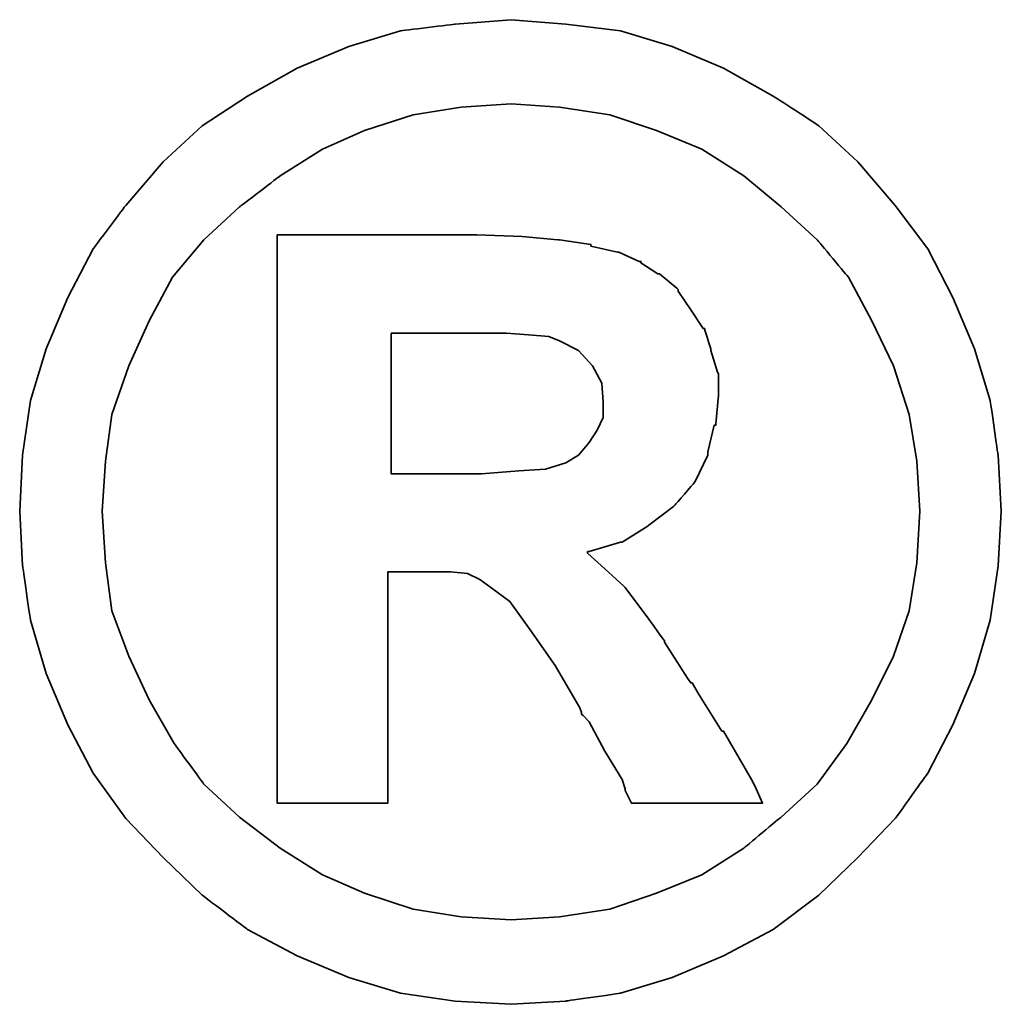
# Model space of a CAD drawing. Header units: millimetres. Extents: x 2 to 143, y 1 to 79.
# Tile 59 of 61: x 124.546 to 125.016, y 41.607 to 42.079. Entities that reach past the tile are written whole.
import ezdxf

# ---------------------------------------------------------------- set-up
doc = ezdxf.new("R2010")
doc.units = ezdxf.units.MM
doc.header["$LTSCALE"] = 0.06
doc.layers.add('DIM', color=4, linetype='CONTINUOUS')
doc.layers.add('layer 1', color=7, linetype='CONTINUOUS')

# ---------------------------------------------------------------- blocks, each defined once
blk = doc.blocks.new('TBI MOTION logo(完整正式版)')
at = {"layer": 'layer 1', "color": 22, "lineweight": 35}
for points, knots in [([(81.20634, 4.98624), (81.20634, 4.98624), (81.18649, 5.32862), (81.18649, 5.32862), (81.18649, 5.32862), (81.18649, 5.32862), (81.13886, 5.66206), (81.13886, 5.66206), (81.13886, 5.66206), (81.13886, 5.66206), (81.04359, 5.97764), (81.04359, 5.97764), (81.04359, 5.97764), (81.04359, 5.97764), (80.91061, 6.29124), (80.91061, 6.29124), (80.91061, 6.29124), (80.91061, 6.29124), (80.75778, 6.58697), (80.75778, 6.58697), (80.75778, 6.58697), (80.75778, 6.58697), (80.5593, 6.85294), (80.5593, 6.85294), (80.5593, 6.85294), (80.5593, 6.85294), (80.33105, 7.1189), (80.33105, 7.1189), (80.33105, 7.1189), (80.33105, 7.1189), (80.09287, 7.33921), (80.09287, 7.33921), (80.09287, 7.33921), (80.09287, 7.33921), (79.815, 7.51982), (79.815, 7.51982), (79.815, 7.51982), (79.815, 7.51982), (79.51133, 7.69051), (79.51133, 7.69051), (79.51133, 7.69051), (79.51133, 7.69051), (79.19773, 7.8235), (79.19773, 7.8235), (79.19773, 7.8235), (79.19773, 7.8235), (78.88215, 7.91877), (78.88215, 7.91877), (78.88215, 7.91877), (78.88215, 7.91877), (78.54871, 7.95846), (78.54871, 7.95846), (78.54871, 7.95846), (78.54871, 7.95846), (78.21526, 7.98625), (78.21526, 7.98625), (78.21526, 7.98625), (78.21526, 7.98625), (77.87388, 7.95846), (77.87388, 7.95846), (77.87388, 7.95846), (77.87388, 7.95846), (77.54044, 7.91877), (77.54044, 7.91877), (77.54044, 7.91877), (77.54044, 7.91877), (77.22485, 7.8235), (77.22485, 7.8235), (77.22485, 7.8235), (77.22485, 7.8235), (76.91027, 7.69051), (76.91027, 7.69051), (76.91027, 7.69051), (76.91027, 7.69051), (76.6056, 7.51982), (76.6056, 7.51982), (76.6056, 7.51982), (76.6056, 7.51982), (76.32972, 7.33921), (76.32972, 7.33921), (76.32972, 7.33921), (76.32972, 7.33921), (76.09154, 7.1189), (76.09154, 7.1189), (76.09154, 7.1189), (76.09154, 7.1189), (75.86329, 6.85294), (75.86329, 6.85294), (75.86329, 6.85294), (75.86329, 6.85294), (75.66382, 6.58697), (75.66382, 6.58697), (75.66382, 6.58697), (75.66382, 6.58697), (75.51099, 6.29124), (75.51099, 6.29124), (75.51099, 6.29124), (75.51099, 6.29124), (75.37702, 5.97764), (75.37702, 5.97764), (75.37702, 5.97764), (75.37702, 5.97764), (75.28175, 5.66206), (75.28175, 5.66206), (75.28175, 5.66206), (75.28175, 5.66206), (75.23411, 5.32862), (75.23411, 5.32862), (75.23411, 5.32862), (75.23411, 5.32862), (75.21625, 4.98624), (75.21625, 4.98624), (75.21625, 4.98624), (75.21625, 4.98624), (75.23411, 4.6528), (75.23411, 4.6528), (75.23411, 4.6528), (75.23411, 4.6528), (75.28175, 4.32035), (75.28175, 4.32035), (75.28175, 4.32035), (75.28175, 4.32035), (75.37702, 3.99583), (75.37702, 3.99583), (75.37702, 3.99583), (75.37702, 3.99583), (75.51099, 3.68224), (75.51099, 3.68224), (75.51099, 3.68224), (75.51099, 3.68224), (75.66382, 3.38749), (75.66382, 3.38749), (75.66382, 3.38749), (75.66382, 3.38749), (75.86329, 3.10963), (75.86329, 3.10963), (75.86329, 3.10963), (75.86329, 3.10963), (76.09154, 2.87145), (76.09154, 2.87145), (76.09154, 2.87145), (76.09154, 2.87145), (76.32972, 2.6432), (76.32972, 2.6432), (76.32972, 2.6432), (76.32972, 2.6432), (76.6056, 2.43381), (76.6056, 2.43381), (76.6056, 2.43381), (76.6056, 2.43381), (76.91027, 2.27205), (76.91027, 2.27205), (76.91027, 2.27205), (76.91027, 2.27205), (77.22485, 2.13906), (77.22485, 2.13906), (77.22485, 2.13906), (77.22485, 2.13906), (77.54044, 2.0438), (77.54044, 2.0438), (77.54044, 2.0438), (77.54044, 2.0438), (77.87388, 1.99616), (77.87388, 1.99616), (77.87388, 1.99616), (77.87388, 1.99616), (78.21526, 1.97631), (78.21526, 1.97631), (78.21526, 1.97631), (78.21526, 1.97631), (78.54871, 1.99616), (78.54871, 1.99616), (78.54871, 1.99616), (78.54871, 1.99616), (78.88215, 2.0438), (78.88215, 2.0438), (78.88215, 2.0438), (78.88215, 2.0438), (79.19773, 2.13906), (79.19773, 2.13906), (79.19773, 2.13906), (79.19773, 2.13906), (79.51133, 2.27205), (79.51133, 2.27205), (79.51133, 2.27205), (79.51133, 2.27205), (79.815, 2.43381), (79.815, 2.43381), (79.815, 2.43381), (79.815, 2.43381), (80.09287, 2.6432), (80.09287, 2.6432), (80.09287, 2.6432), (80.09287, 2.6432), (80.33105, 2.87145), (80.33105, 2.87145), (80.33105, 2.87145), (80.33105, 2.87145), (80.5593, 3.10963), (80.5593, 3.10963), (80.5593, 3.10963), (80.5593, 3.10963), (80.75778, 3.38749), (80.75778, 3.38749), (80.75778, 3.38749), (80.75778, 3.38749), (80.91061, 3.68224), (80.91061, 3.68224), (80.91061, 3.68224), (80.91061, 3.68224), (81.04359, 3.99583), (81.04359, 3.99583), (81.04359, 3.99583), (81.04359, 3.99583), (81.13886, 4.32035), (81.13886, 4.32035), (81.13886, 4.32035), (81.13886, 4.32035), (81.18649, 4.6528), (81.18649, 4.6528), (81.18649, 4.6528), (81.18649, 4.6528), (81.20634, 4.98624), (81.20634, 4.98624)], [0, 0, 0, 0, 0.0178571, 0.0178571, 0.0178571, 0.0178572, 0.0357143, 0.0357143, 0.0357143, 0.0357143, 0.0535714, 0.0535714, 0.0535714, 0.0535714, 0.0714286, 0.0714286, 0.0714286, 0.0714286, 0.0892857, 0.0892857, 0.0892857, 0.0892857, 0.1071429, 0.1071429, 0.1071429, 0.1071429, 0.125, 0.125, 0.125, 0.125, 0.1428571, 0.1428571, 0.1428571, 0.1428572, 0.1607143, 0.1607143, 0.1607143, 0.1607143, 0.1785714, 0.1785714, 0.1785714, 0.1785714, 0.1964286, 0.1964286, 0.1964286, 0.1964286, 0.2142857, 0.2142857, 0.2142857, 0.2142857, 0.2321429, 0.2321429, 0.2321429, 0.2321429, 0.25, 0.25, 0.25, 0.25, 0.2678571, 0.2678571, 0.2678571, 0.2678572, 0.2857143, 0.2857143, 0.2857143, 0.2857143, 0.3035714, 0.3035714, 0.3035714, 0.3035714, 0.3214286, 0.3214286, 0.3214286, 0.3214286, 0.3392857, 0.3392857, 0.3392857, 0.3392857, 0.3571429, 0.3571429, 0.3571429, 0.3571429, 0.375, 0.375, 0.375, 0.375, 0.3928571, 0.3928571, 0.3928571, 0.3928572, 0.4107143, 0.4107143, 0.4107143, 0.4107143, 0.4285714, 0.4285714, 0.4285714, 0.4285714, 0.4464286, 0.4464286, 0.4464286, 0.4464286, 0.4642857, 0.4642857, 0.4642857, 0.4642857, 0.4821429, 0.4821429, 0.4821429, 0.4821429, 0.5, 0.5, 0.5, 0.5, 0.5178571, 0.5178571, 0.5178571, 0.5178572, 0.5357143, 0.5357143, 0.5357143, 0.5357143, 0.5535714, 0.5535714, 0.5535714, 0.5535714, 0.5714286, 0.5714286, 0.5714286, 0.5714286, 0.5892857, 0.5892857, 0.5892857, 0.5892857, 0.6071429, 0.6071429, 0.6071429, 0.6071429, 0.625, 0.625, 0.625, 0.625, 0.6428571, 0.6428571, 0.6428571, 0.6428572, 0.6607143, 0.6607143, 0.6607143, 0.6607143, 0.6785714, 0.6785714, 0.6785714, 0.6785714, 0.6964286, 0.6964286, 0.6964286, 0.6964286, 0.7142857, 0.7142857, 0.7142857, 0.7142857, 0.7321429, 0.7321429, 0.7321429, 0.7321429, 0.75, 0.75, 0.75, 0.75, 0.7678571, 0.7678571, 0.7678571, 0.7678572, 0.7857143, 0.7857143, 0.7857143, 0.7857143, 0.8035714, 0.8035714, 0.8035714, 0.8035714, 0.8214286, 0.8214286, 0.8214286, 0.8214286, 0.8392857, 0.8392857, 0.8392857, 0.8392857, 0.8571429, 0.8571429, 0.8571429, 0.8571429, 0.875, 0.875, 0.875, 0.875, 0.8928571, 0.8928571, 0.8928571, 0.8928572, 0.9107143, 0.9107143, 0.9107143, 0.9107143, 0.9285714, 0.9285714, 0.9285714, 0.9285714, 0.9464286, 0.9464286, 0.9464286, 0.9464286, 0.9642857, 0.9642857, 0.9642857, 0.9642857, 0.9821429, 0.9821429, 0.9821429, 0.9821429, 1, 1, 1, 1]), ([(80.71014, 4.98624), (80.71014, 4.98624), (80.69129, 5.29091), (80.69129, 5.29091), (80.69129, 5.29091), (80.69129, 5.29091), (80.64464, 5.57672), (80.64464, 5.57672), (80.64464, 5.57672), (80.64464, 5.57672), (80.54937, 5.87245), (80.54937, 5.87245), (80.54937, 5.87245), (80.54937, 5.87245), (80.41639, 6.14833), (80.41639, 6.14833), (80.41639, 6.14833), (80.41639, 6.14833), (80.27349, 6.41429), (80.27349, 6.41429), (80.27349, 6.41429), (80.27349, 6.41429), (80.08295, 6.64255), (80.08295, 6.64255), (80.08295, 6.64255), (80.08295, 6.64255), (79.86264, 6.84301), (79.86264, 6.84301), (79.86264, 6.84301), (79.86264, 6.84301), (79.63439, 7.03355), (79.63439, 7.03355), (79.63439, 7.03355), (79.63439, 7.03355), (79.37835, 7.1963), (79.37835, 7.1963), (79.37835, 7.1963), (79.37835, 7.1963), (79.10246, 7.30944), (79.10246, 7.30944), (79.10246, 7.30944), (79.10246, 7.30944), (78.81665, 7.40471), (78.81665, 7.40471), (78.81665, 7.40471), (78.81665, 7.40471), (78.511, 7.45234), (78.511, 7.45234), (78.511, 7.45234), (78.511, 7.45234), (78.21526, 7.47219), (78.21526, 7.47219), (78.21526, 7.47219), (78.21526, 7.47219), (77.9106, 7.45234), (77.9106, 7.45234), (77.9106, 7.45234), (77.9106, 7.45234), (77.61685, 7.40471), (77.61685, 7.40471), (77.61685, 7.40471), (77.61685, 7.40471), (77.32012, 7.30944), (77.32012, 7.30944), (77.32012, 7.30944), (77.32012, 7.30944), (77.06309, 7.1963), (77.06309, 7.1963), (77.06309, 7.1963), (77.06309, 7.1963), (76.80606, 7.03355), (76.80606, 7.03355), (76.80606, 7.03355), (76.80606, 7.03355), (76.55797, 6.84301), (76.55797, 6.84301), (76.55797, 6.84301), (76.55797, 6.84301), (76.34063, 6.64255), (76.34063, 6.64255), (76.34063, 6.64255), (76.34063, 6.64255), (76.1491, 6.41429), (76.1491, 6.41429), (76.1491, 6.41429), (76.1491, 6.41429), (76.0062, 6.14833), (76.0062, 6.14833), (76.0062, 6.14833), (76.0062, 6.14833), (75.88314, 5.87245), (75.88314, 5.87245), (75.88314, 5.87245), (75.88314, 5.87245), (75.77794, 5.57672), (75.77794, 5.57672), (75.77794, 5.57672), (75.77794, 5.57672), (75.73924, 5.29091), (75.73924, 5.29091), (75.73924, 5.29091), (75.73924, 5.29091), (75.72039, 4.98624), (75.72039, 4.98624), (75.72039, 4.98624), (75.72039, 4.98624), (75.73924, 4.67165), (75.73924, 4.67165), (75.73924, 4.67165), (75.73924, 4.67165), (75.77794, 4.37791), (75.77794, 4.37791), (75.77794, 4.37791), (75.77794, 4.37791), (75.88314, 4.10102), (75.88314, 4.10102), (75.88314, 4.10102), (75.88314, 4.10102), (76.0062, 3.83407), (76.0062, 3.83407), (76.0062, 3.83407), (76.0062, 3.83407), (76.15902, 3.56811), (76.15902, 3.56811), (76.15902, 3.56811), (76.15902, 3.56811), (76.34063, 3.32001), (76.34063, 3.32001), (76.34063, 3.32001), (76.34063, 3.32001), (76.55797, 3.11955), (76.55797, 3.11955), (76.55797, 3.11955), (76.55797, 3.11955), (76.80606, 2.92901), (76.80606, 2.92901), (76.80606, 2.92901), (76.80606, 2.92901), (77.06309, 2.76725), (77.06309, 2.76725), (77.06309, 2.76725), (77.06309, 2.76725), (77.32012, 2.65412), (77.32012, 2.65412), (77.32012, 2.65412), (77.32012, 2.65412), (77.61685, 2.55786), (77.61685, 2.55786), (77.61685, 2.55786), (77.61685, 2.55786), (77.9106, 2.51022), (77.9106, 2.51022), (77.9106, 2.51022), (77.9106, 2.51022), (78.21526, 2.49137), (78.21526, 2.49137), (78.21526, 2.49137), (78.21526, 2.49137), (78.511, 2.51022), (78.511, 2.51022), (78.511, 2.51022), (78.511, 2.51022), (78.81665, 2.55786), (78.81665, 2.55786), (78.81665, 2.55786), (78.81665, 2.55786), (79.10246, 2.65412), (79.10246, 2.65412), (79.10246, 2.65412), (79.10246, 2.65412), (79.37835, 2.76725), (79.37835, 2.76725), (79.37835, 2.76725), (79.37835, 2.76725), (79.63439, 2.92901), (79.63439, 2.92901), (79.63439, 2.92901), (79.63439, 2.92901), (79.86264, 3.11955), (79.86264, 3.11955), (79.86264, 3.11955), (79.86264, 3.11955), (80.08295, 3.32001), (80.08295, 3.32001), (80.08295, 3.32001), (80.08295, 3.32001), (80.26356, 3.56811), (80.26356, 3.56811), (80.26356, 3.56811), (80.26356, 3.56811), (80.41639, 3.83407), (80.41639, 3.83407), (80.41639, 3.83407), (80.41639, 3.83407), (80.54937, 4.10102), (80.54937, 4.10102), (80.54937, 4.10102), (80.54937, 4.10102), (80.64464, 4.37791), (80.64464, 4.37791), (80.64464, 4.37791), (80.64464, 4.37791), (80.69129, 4.67165), (80.69129, 4.67165), (80.69129, 4.67165), (80.69129, 4.67165), (80.71014, 4.98624), (80.71014, 4.98624)], [0, 0, 0, 0, 0.0192308, 0.0192308, 0.0192308, 0.0192308, 0.0384615, 0.0384615, 0.0384615, 0.0384615, 0.0576923, 0.0576923, 0.0576923, 0.0576923, 0.0769231, 0.0769231, 0.0769231, 0.0769231, 0.0961538, 0.0961538, 0.0961538, 0.0961539, 0.1153846, 0.1153846, 0.1153846, 0.1153846, 0.1346154, 0.1346154, 0.1346154, 0.1346154, 0.1538462, 0.1538462, 0.1538462, 0.1538462, 0.1730769, 0.1730769, 0.1730769, 0.1730769, 0.1923077, 0.1923077, 0.1923077, 0.1923077, 0.2115385, 0.2115385, 0.2115385, 0.2115385, 0.2307692, 0.2307692, 0.2307692, 0.2307692, 0.25, 0.25, 0.25, 0.25, 0.2692308, 0.2692308, 0.2692308, 0.2692308, 0.2884615, 0.2884615, 0.2884615, 0.2884615, 0.3076923, 0.3076923, 0.3076923, 0.3076923, 0.3269231, 0.3269231, 0.3269231, 0.3269231, 0.3461538, 0.3461538, 0.3461538, 0.3461539, 0.3653846, 0.3653846, 0.3653846, 0.3653846, 0.3846154, 0.3846154, 0.3846154, 0.3846154, 0.4038462, 0.4038462, 0.4038462, 0.4038462, 0.4230769, 0.4230769, 0.4230769, 0.4230769, 0.4423077, 0.4423077, 0.4423077, 0.4423077, 0.4615385, 0.4615385, 0.4615385, 0.4615385, 0.4807692, 0.4807692, 0.4807692, 0.4807692, 0.5, 0.5, 0.5, 0.5, 0.5192308, 0.5192308, 0.5192308, 0.5192308, 0.5384615, 0.5384615, 0.5384615, 0.5384615, 0.5576923, 0.5576923, 0.5576923, 0.5576923, 0.5769231, 0.5769231, 0.5769231, 0.5769231, 0.5961538, 0.5961538, 0.5961538, 0.5961539, 0.6153846, 0.6153846, 0.6153846, 0.6153846, 0.6346154, 0.6346154, 0.6346154, 0.6346154, 0.6538462, 0.6538462, 0.6538462, 0.6538462, 0.6730769, 0.6730769, 0.6730769, 0.6730769, 0.6923077, 0.6923077, 0.6923077, 0.6923077, 0.7115385, 0.7115385, 0.7115385, 0.7115385, 0.7307692, 0.7307692, 0.7307692, 0.7307692, 0.75, 0.75, 0.75, 0.75, 0.7692308, 0.7692308, 0.7692308, 0.7692308, 0.7884615, 0.7884615, 0.7884615, 0.7884615, 0.8076923, 0.8076923, 0.8076923, 0.8076923, 0.8269231, 0.8269231, 0.8269231, 0.8269231, 0.8461538, 0.8461538, 0.8461538, 0.8461539, 0.8653846, 0.8653846, 0.8653846, 0.8653846, 0.8846154, 0.8846154, 0.8846154, 0.8846154, 0.9038462, 0.9038462, 0.9038462, 0.9038462, 0.9230769, 0.9230769, 0.9230769, 0.9230769, 0.9423077, 0.9423077, 0.9423077, 0.9423077, 0.9615385, 0.9615385, 0.9615385, 0.9615385, 0.9807692, 0.9807692, 0.9807692, 0.9807692, 1, 1, 1, 1]), ([(76.78721, 3.2823), (76.78721, 3.2823), (76.78721, 3.32001), (76.78721, 3.32001), (76.78721, 3.32001), (76.78721, 3.32001), (76.78721, 3.42422), (76.78721, 3.42422), (76.78721, 3.42422), (76.78721, 3.42422), (76.78721, 3.59689), (76.78721, 3.59689), (76.78721, 3.59689), (76.78721, 3.59689), (76.78721, 3.80529), (76.78721, 3.80529), (76.78721, 3.80529), (76.78721, 3.80529), (76.78721, 4.0524), (76.78721, 4.0524), (76.78721, 4.0524), (76.78721, 4.0524), (76.78721, 4.32035), (76.78721, 4.32035), (76.78721, 4.32035), (76.78721, 4.32035), (76.78721, 4.92868), (76.78721, 4.92868), (76.78721, 4.92868), (76.78721, 4.92868), (76.78721, 5.53801), (76.78721, 5.53801), (76.78721, 5.53801), (76.78721, 5.53801), (76.78721, 5.82482), (76.78721, 5.82482), (76.78721, 5.82482), (76.78721, 5.82482), (76.78721, 6.07291), (76.78721, 6.07291), (76.78721, 6.07291), (76.78721, 6.07291), (76.78721, 6.30017), (76.78721, 6.30017), (76.78721, 6.30017), (76.78721, 6.30017), (76.78721, 6.45399), (76.78721, 6.45399), (76.78721, 6.45399), (76.78721, 6.45399), (76.78721, 6.5572), (76.78721, 6.5572), (76.78721, 6.5572), (76.78721, 6.5572), (76.78721, 6.59689), (76.78721, 6.59689), (76.78721, 6.59689), (76.78721, 6.59689), (76.78721, 6.67232), (76.78721, 6.67232), (76.78721, 6.67232), (76.78721, 6.67232), (76.8537, 6.67232), (76.8537, 6.67232), (76.8537, 6.67232), (76.8537, 6.67232), (76.87355, 6.67232), (76.87355, 6.67232), (76.87355, 6.67232), (76.87355, 6.67232), (76.91027, 6.67232), (76.91027, 6.67232), (76.91027, 6.67232), (76.91027, 6.67232), (77.04424, 6.67232), (77.04424, 6.67232), (77.04424, 6.67232), (77.04424, 6.67232), (77.22485, 6.67232), (77.22485, 6.67232), (77.22485, 6.67232), (77.22485, 6.67232), (77.43524, 6.67232), (77.43524, 6.67232), (77.43524, 6.67232), (77.43524, 6.67232), (77.65357, 6.67232), (77.65357, 6.67232), (77.65357, 6.67232), (77.65357, 6.67232), (77.82625, 6.67232), (77.82625, 6.67232), (77.82625, 6.67232), (77.82625, 6.67232), (77.94037, 6.67232), (77.94037, 6.67232), (77.94037, 6.67232), (77.94037, 6.67232), (77.97709, 6.67232), (77.97709, 6.67232), (77.97709, 6.67232), (77.97709, 6.67232), (77.99694, 6.67232), (77.99694, 6.67232), (77.99694, 6.67232), (77.99694, 6.67232), (78.00686, 6.67232), (78.00686, 6.67232), (78.00686, 6.67232), (78.00686, 6.67232), (78.28275, 6.6624), (78.28275, 6.6624), (78.28275, 6.6624), (78.28275, 6.6624), (78.50107, 6.64255), (78.50107, 6.64255), (78.50107, 6.64255), (78.50107, 6.64255), (78.511, 6.64255), (78.511, 6.64255), (78.511, 6.64255), (78.511, 6.64255), (78.70154, 6.61476), (78.70154, 6.61476), (78.70154, 6.61476), (78.70154, 6.61476), (78.70154, 6.60483), (78.70154, 6.60483), (78.70154, 6.60483), (78.70154, 6.60483), (78.86429, 6.56713), (78.86429, 6.56713), (78.86429, 6.56713), (78.86429, 6.56713), (78.87223, 6.56713), (78.87223, 6.56713), (78.87223, 6.56713), (78.87223, 6.56713), (78.99727, 6.51056), (78.99727, 6.51056), (78.99727, 6.51056), (78.99727, 6.51056), (79.00719, 6.51056), (79.00719, 6.51056), (79.00719, 6.51056), (79.00719, 6.51056), (79.00719, 6.50162), (79.00719, 6.50162), (79.00719, 6.50162), (79.00719, 6.50162), (79.1104, 6.43415), (79.1104, 6.43415), (79.1104, 6.43415), (79.1104, 6.43415), (79.12132, 6.43415), (79.12132, 6.43415), (79.12132, 6.43415), (79.12132, 6.43415), (79.22552, 6.34781), (79.22552, 6.34781), (79.22552, 6.34781), (79.22552, 6.34781), (79.23544, 6.33888), (79.23544, 6.33888), (79.23544, 6.33888), (79.23544, 6.33888), (79.23544, 6.32895), (79.23544, 6.32895), (79.23544, 6.32895), (79.23544, 6.32895), (79.31087, 6.21483), (79.31087, 6.21483), (79.31087, 6.21483), (79.31087, 6.21483), (79.38629, 6.1007), (79.38629, 6.1007), (79.38629, 6.1007), (79.38629, 6.1007), (79.3972, 6.1007), (79.3972, 6.1007), (79.3972, 6.1007), (79.3972, 6.1007), (79.3972, 6.09078), (79.3972, 6.09078), (79.3972, 6.09078), (79.3972, 6.09078), (79.43392, 5.97764), (79.43392, 5.97764), (79.43392, 5.97764), (79.43392, 5.97764), (79.43392, 5.96772), (79.43392, 5.96772), (79.43392, 5.96772), (79.43392, 5.96772), (79.47362, 5.83474), (79.47362, 5.83474), (79.47362, 5.83474), (79.47362, 5.83474), (79.48156, 5.82482), (79.48156, 5.82482), (79.48156, 5.82482), (79.48156, 5.82482), (79.48156, 5.69977), (79.48156, 5.69977), (79.48156, 5.69977), (79.48156, 5.69977), (79.48156, 5.69183), (79.48156, 5.69183), (79.48156, 5.69183), (79.48156, 5.69183), (79.4637, 5.51915), (79.4637, 5.51915), (79.4637, 5.51915), (79.4637, 5.51915), (79.4637, 5.51122), (79.4637, 5.51122), (79.4637, 5.51122), (79.4637, 5.51122), (79.45377, 5.51122), (79.45377, 5.51122), (79.45377, 5.51122), (79.45377, 5.51122), (79.41507, 5.34847), (79.41507, 5.34847), (79.41507, 5.34847), (79.41507, 5.34847), (79.41507, 5.33854), (79.41507, 5.33854), (79.41507, 5.33854), (79.41507, 5.33854), (79.41507, 5.32862), (79.41507, 5.32862), (79.41507, 5.32862), (79.41507, 5.32862), (79.33865, 5.16785), (79.33865, 5.16785), (79.33865, 5.16785), (79.33865, 5.16785), (79.33071, 5.15693), (79.33071, 5.15693), (79.33071, 5.15693), (79.33071, 5.15693), (79.2156, 5.02495), (79.2156, 5.02495), (79.2156, 5.02495), (79.2156, 5.02495), (79.20567, 5.01502), (79.20567, 5.01502), (79.20567, 5.01502), (79.20567, 5.01502), (79.05483, 4.89991), (79.05483, 4.89991), (79.05483, 4.89991), (79.05483, 4.89991), (79.04491, 4.89197), (79.04491, 4.89197), (79.04491, 4.89197), (79.04491, 4.89197), (78.89208, 4.7967), (78.89208, 4.7967), (78.89208, 4.7967), (78.89208, 4.7967), (78.88215, 4.7967), (78.88215, 4.7967), (78.88215, 4.7967), (78.88215, 4.7967), (78.69161, 4.73913), (78.69161, 4.73913), (78.69161, 4.73913), (78.69161, 4.73913), (78.68169, 4.73913), (78.68169, 4.73913), (78.68169, 4.73913), (78.68169, 4.73913), (78.68169, 4.72921), (78.68169, 4.72921), (78.68169, 4.72921), (78.68169, 4.72921), (78.78688, 4.63394), (78.78688, 4.63394), (78.78688, 4.63394), (78.78688, 4.63394), (78.902, 4.52875), (78.902, 4.52875), (78.902, 4.52875), (78.902, 4.52875), (78.91093, 4.52081), (78.91093, 4.52081), (78.91093, 4.52081), (78.91093, 4.52081), (79.02506, 4.36798), (79.02506, 4.36798), (79.02506, 4.36798), (79.02506, 4.36798), (79.1501, 4.1953), (79.1501, 4.1953), (79.1501, 4.1953), (79.1501, 4.1953), (79.1501, 4.18736), (79.1501, 4.18736), (79.1501, 4.18736), (79.1501, 4.18736), (79.29201, 3.96705), (79.29201, 3.96705), (79.29201, 3.96705), (79.29201, 3.96705), (79.31087, 3.93828), (79.31087, 3.93828), (79.31087, 3.93828), (79.31087, 3.93828), (79.32079, 3.93828), (79.32079, 3.93828), (79.32079, 3.93828), (79.32079, 3.93828), (79.3585, 3.87178), (79.3585, 3.87178), (79.3585, 3.87178), (79.3585, 3.87178), (79.50141, 3.64353), (79.50141, 3.64353), (79.50141, 3.64353), (79.50141, 3.64353), (79.51133, 3.64353), (79.51133, 3.64353), (79.51133, 3.64353), (79.51133, 3.64353), (79.64431, 3.41528), (79.64431, 3.41528), (79.64431, 3.41528), (79.64431, 3.41528), (79.68202, 3.3478), (79.68202, 3.3478), (79.68202, 3.3478), (79.68202, 3.3478), (79.70187, 3.31009), (79.70187, 3.31009), (79.70187, 3.31009), (79.70187, 3.31009), (79.7495, 3.2049), (79.7495, 3.2049), (79.7495, 3.2049), (79.7495, 3.2049), (79.64431, 3.2049), (79.64431, 3.2049), (79.64431, 3.2049), (79.64431, 3.2049), (79.62546, 3.2049), (79.62546, 3.2049), (79.62546, 3.2049), (79.62546, 3.2049), (79.53912, 3.2049), (79.53912, 3.2049), (79.53912, 3.2049), (79.53912, 3.2049), (79.31087, 3.2049), (79.31087, 3.2049), (79.31087, 3.2049), (79.31087, 3.2049), (79.08262, 3.2049), (79.08262, 3.2049), (79.08262, 3.2049), (79.08262, 3.2049), (79.00719, 3.2049), (79.00719, 3.2049), (79.00719, 3.2049), (79.00719, 3.2049), (78.98735, 3.2049), (78.98735, 3.2049), (78.98735, 3.2049), (78.98735, 3.2049), (78.94964, 3.2049), (78.94964, 3.2049), (78.94964, 3.2049), (78.94964, 3.2049), (78.92979, 3.24459), (78.92979, 3.24459), (78.92979, 3.24459), (78.92979, 3.24459), (78.91093, 3.2823), (78.91093, 3.2823), (78.91093, 3.2823), (78.91093, 3.2823), (78.91093, 3.29223), (78.91093, 3.29223), (78.91093, 3.29223), (78.91093, 3.29223), (78.89208, 3.3478), (78.89208, 3.3478), (78.89208, 3.3478), (78.89208, 3.3478), (78.78688, 3.52048), (78.78688, 3.52048), (78.78688, 3.52048), (78.78688, 3.52048), (78.69161, 3.7001), (78.69161, 3.7001), (78.69161, 3.7001), (78.69161, 3.7001), (78.6539, 3.7388), (78.6539, 3.7388), (78.6539, 3.7388), (78.6539, 3.7388), (78.64398, 3.74873), (78.64398, 3.74873), (78.64398, 3.74873), (78.64398, 3.74873), (78.64398, 3.75766), (78.64398, 3.75766), (78.64398, 3.75766), (78.64398, 3.75766), (78.63405, 3.78644), (78.63405, 3.78644), (78.63405, 3.78644), (78.63405, 3.78644), (78.48321, 4.04347), (78.48321, 4.04347), (78.48321, 4.04347), (78.48321, 4.04347), (78.33038, 4.2618), (78.33038, 4.2618), (78.33038, 4.2618), (78.33038, 4.2618), (78.20732, 4.43447), (78.20732, 4.43447), (78.20732, 4.43447), (78.20732, 4.43447), (78.09221, 4.52081), (78.09221, 4.52081), (78.09221, 4.52081), (78.09221, 4.52081), (78.02472, 4.56845), (78.02472, 4.56845), (78.02472, 4.56845), (78.02472, 4.56845), (77.9493, 4.60616), (77.9493, 4.60616), (77.9493, 4.60616), (77.9493, 4.60616), (77.8451, 4.61608), (77.8451, 4.61608), (77.8451, 4.61608), (77.8451, 4.61608), (77.71113, 4.61608), (77.71113, 4.61608), (77.71113, 4.61608), (77.71113, 4.61608), (77.69128, 4.61608), (77.69128, 4.61608), (77.69128, 4.61608), (77.69128, 4.61608), (77.67342, 4.61608), (77.67342, 4.61608), (77.67342, 4.61608), (77.67342, 4.61608), (77.5583, 4.61608), (77.5583, 4.61608), (77.5583, 4.61608), (77.5583, 4.61608), (77.46303, 4.61608), (77.46303, 4.61608), (77.46303, 4.61608), (77.46303, 4.61608), (77.46303, 4.54761), (77.46303, 4.54761), (77.46303, 4.54761), (77.46303, 4.54761), (77.46303, 4.47318), (77.46303, 4.47318), (77.46303, 4.47318), (77.46303, 4.47318), (77.46303, 4.24294), (77.46303, 4.24294), (77.46303, 4.24294), (77.46303, 4.24294), (77.46303, 3.99583), (77.46303, 3.99583), (77.46303, 3.99583), (77.46303, 3.99583), (77.46303, 3.72888), (77.46303, 3.72888), (77.46303, 3.72888), (77.46303, 3.72888), (77.46303, 3.51055), (77.46303, 3.51055), (77.46303, 3.51055), (77.46303, 3.51055), (77.46303, 3.42422), (77.46303, 3.42422), (77.46303, 3.42422), (77.46303, 3.42422), (77.46303, 3.35773), (77.46303, 3.35773), (77.46303, 3.35773), (77.46303, 3.35773), (77.46303, 3.30017), (77.46303, 3.30017), (77.46303, 3.30017), (77.46303, 3.30017), (77.46303, 3.2823), (77.46303, 3.2823), (77.46303, 3.2823), (77.46303, 3.2823), (77.46303, 3.2049), (77.46303, 3.2049), (77.46303, 3.2049), (77.46303, 3.2049), (77.39753, 3.2049), (77.39753, 3.2049), (77.39753, 3.2049), (77.39753, 3.2049), (77.37768, 3.2049), (77.37768, 3.2049), (77.37768, 3.2049), (77.37768, 3.2049), (77.32012, 3.2049), (77.32012, 3.2049), (77.32012, 3.2049), (77.32012, 3.2049), (77.12165, 3.2049), (77.12165, 3.2049), (77.12165, 3.2049), (77.12165, 3.2049), (76.94897, 3.2049), (76.94897, 3.2049), (76.94897, 3.2049), (76.94897, 3.2049), (76.8924, 3.2049), (76.8924, 3.2049), (76.8924, 3.2049), (76.8924, 3.2049), (76.8537, 3.2049), (76.8537, 3.2049), (76.8537, 3.2049), (76.8537, 3.2049), (76.78721, 3.2049), (76.78721, 3.2049), (76.78721, 3.2049), (76.78721, 3.2049), (76.78721, 3.2823), (76.78721, 3.2823)], [0, 0, 0, 0, 0.0074074, 0.0074074, 0.0074074, 0.0074074, 0.0148148, 0.0148148, 0.0148148, 0.0148148, 0.0222222, 0.0222222, 0.0222222, 0.0222222, 0.0296296, 0.0296296, 0.0296296, 0.0296296, 0.037037, 0.037037, 0.037037, 0.037037, 0.0444444, 0.0444444, 0.0444444, 0.0444445, 0.0518519, 0.0518519, 0.0518519, 0.0518519, 0.0592593, 0.0592593, 0.0592593, 0.0592593, 0.0666667, 0.0666667, 0.0666667, 0.0666667, 0.0740741, 0.0740741, 0.0740741, 0.0740741, 0.0814815, 0.0814815, 0.0814815, 0.0814815, 0.0888889, 0.0888889, 0.0888889, 0.0888889, 0.0962963, 0.0962963, 0.0962963, 0.0962963, 0.1037037, 0.1037037, 0.1037037, 0.1037037, 0.1111111, 0.1111111, 0.1111111, 0.1111111, 0.1185185, 0.1185185, 0.1185185, 0.1185185, 0.1259259, 0.1259259, 0.1259259, 0.1259259, 0.1333333, 0.1333333, 0.1333333, 0.1333333, 0.1407407, 0.1407407, 0.1407407, 0.1407408, 0.1481481, 0.1481481, 0.1481481, 0.1481482, 0.1555556, 0.1555556, 0.1555556, 0.1555556, 0.162963, 0.162963, 0.162963, 0.162963, 0.1703704, 0.1703704, 0.1703704, 0.1703704, 0.1777778, 0.1777778, 0.1777778, 0.1777778, 0.1851852, 0.1851852, 0.1851852, 0.1851852, 0.1925926, 0.1925926, 0.1925926, 0.1925926, 0.2, 0.2, 0.2, 0.2, 0.2074074, 0.2074074, 0.2074074, 0.2074074, 0.2148148, 0.2148148, 0.2148148, 0.2148148, 0.2222222, 0.2222222, 0.2222222, 0.2222222, 0.2296296, 0.2296296, 0.2296296, 0.2296296, 0.237037, 0.237037, 0.237037, 0.237037, 0.2444444, 0.2444444, 0.2444444, 0.2444445, 0.2518519, 0.2518519, 0.2518519, 0.2518519, 0.2592593, 0.2592593, 0.2592593, 0.2592593, 0.2666667, 0.2666667, 0.2666667, 0.2666667, 0.2740741, 0.2740741, 0.2740741, 0.2740741, 0.2814815, 0.2814815, 0.2814815, 0.2814815, 0.2888889, 0.2888889, 0.2888889, 0.2888889, 0.2962963, 0.2962963, 0.2962963, 0.2962963, 0.3037037, 0.3037037, 0.3037037, 0.3037037, 0.3111111, 0.3111111, 0.3111111, 0.3111111, 0.3185185, 0.3185185, 0.3185185, 0.3185185, 0.3259259, 0.3259259, 0.3259259, 0.3259259, 0.3333333, 0.3333333, 0.3333333, 0.3333333, 0.3407407, 0.3407407, 0.3407407, 0.3407408, 0.3481481, 0.3481481, 0.3481481, 0.3481482, 0.3555556, 0.3555556, 0.3555556, 0.3555556, 0.362963, 0.362963, 0.362963, 0.362963, 0.3703704, 0.3703704, 0.3703704, 0.3703704, 0.3777778, 0.3777778, 0.3777778, 0.3777778, 0.3851852, 0.3851852, 0.3851852, 0.3851852, 0.3925926, 0.3925926, 0.3925926, 0.3925926, 0.4, 0.4, 0.4, 0.4, 0.4074074, 0.4074074, 0.4074074, 0.4074074, 0.4148148, 0.4148148, 0.4148148, 0.4148148, 0.4222222, 0.4222222, 0.4222222, 0.4222222, 0.4296296, 0.4296296, 0.4296296, 0.4296296, 0.437037, 0.437037, 0.437037, 0.437037, 0.4444444, 0.4444444, 0.4444444, 0.4444445, 0.4518519, 0.4518519, 0.4518519, 0.4518519, 0.4592593, 0.4592593, 0.4592593, 0.4592593, 0.4666667, 0.4666667, 0.4666667, 0.4666667, 0.4740741, 0.4740741, 0.4740741, 0.4740741, 0.4814815, 0.4814815, 0.4814815, 0.4814815, 0.4888889, 0.4888889, 0.4888889, 0.4888889, 0.4962963, 0.4962963, 0.4962963, 0.4962963, 0.5037037, 0.5037037, 0.5037037, 0.5037037, 0.5111111, 0.5111111, 0.5111111, 0.5111111, 0.5185185, 0.5185185, 0.5185185, 0.5185185, 0.5259259, 0.5259259, 0.5259259, 0.5259259, 0.5333333, 0.5333333, 0.5333333, 0.5333333, 0.5407407, 0.5407407, 0.5407407, 0.5407408, 0.5481481, 0.5481481, 0.5481481, 0.5481482, 0.5555556, 0.5555556, 0.5555556, 0.5555556, 0.562963, 0.562963, 0.562963, 0.562963, 0.5703704, 0.5703704, 0.5703704, 0.5703704, 0.5777778, 0.5777778, 0.5777778, 0.5777778, 0.5851852, 0.5851852, 0.5851852, 0.5851852, 0.5925926, 0.5925926, 0.5925926, 0.5925926, 0.6, 0.6, 0.6, 0.6, 0.6074074, 0.6074074, 0.6074074, 0.6074074, 0.6148148, 0.6148148, 0.6148148, 0.6148148, 0.6222222, 0.6222222, 0.6222222, 0.6222222, 0.6296296, 0.6296296, 0.6296296, 0.6296296, 0.637037, 0.637037, 0.637037, 0.637037, 0.6444444, 0.6444444, 0.6444444, 0.6444445, 0.6518519, 0.6518519, 0.6518519, 0.6518519, 0.6592593, 0.6592593, 0.6592593, 0.6592593, 0.6666667, 0.6666667, 0.6666667, 0.6666667, 0.6740741, 0.6740741, 0.6740741, 0.6740741, 0.6814815, 0.6814815, 0.6814815, 0.6814815, 0.6888889, 0.6888889, 0.6888889, 0.6888889, 0.6962963, 0.6962963, 0.6962963, 0.6962963, 0.7037037, 0.7037037, 0.7037037, 0.7037037, 0.7111111, 0.7111111, 0.7111111, 0.7111111, 0.7185185, 0.7185185, 0.7185185, 0.7185185, 0.7259259, 0.7259259, 0.7259259, 0.7259259, 0.7333333, 0.7333333, 0.7333333, 0.7333333, 0.7407407, 0.7407407, 0.7407407, 0.7407408, 0.7481481, 0.7481481, 0.7481481, 0.7481482, 0.7555556, 0.7555556, 0.7555556, 0.7555556, 0.762963, 0.762963, 0.762963, 0.762963, 0.7703704, 0.7703704, 0.7703704, 0.7703704, 0.7777778, 0.7777778, 0.7777778, 0.7777778, 0.7851852, 0.7851852, 0.7851852, 0.7851852, 0.7925926, 0.7925926, 0.7925926, 0.7925926, 0.8, 0.8, 0.8, 0.8, 0.8074074, 0.8074074, 0.8074074, 0.8074074, 0.8148148, 0.8148148, 0.8148148, 0.8148148, 0.8222222, 0.8222222, 0.8222222, 0.8222222, 0.8296296, 0.8296296, 0.8296296, 0.8296296, 0.837037, 0.837037, 0.837037, 0.837037, 0.8444444, 0.8444444, 0.8444444, 0.8444445, 0.8518519, 0.8518519, 0.8518519, 0.8518519, 0.8592593, 0.8592593, 0.8592593, 0.8592593, 0.8666667, 0.8666667, 0.8666667, 0.8666667, 0.8740741, 0.8740741, 0.8740741, 0.8740741, 0.8814815, 0.8814815, 0.8814815, 0.8814815, 0.8888889, 0.8888889, 0.8888889, 0.8888889, 0.8962963, 0.8962963, 0.8962963, 0.8962963, 0.9037037, 0.9037037, 0.9037037, 0.9037037, 0.9111111, 0.9111111, 0.9111111, 0.9111111, 0.9185185, 0.9185185, 0.9185185, 0.9185185, 0.9259259, 0.9259259, 0.9259259, 0.9259259, 0.9333333, 0.9333333, 0.9333333, 0.9333333, 0.9407407, 0.9407407, 0.9407407, 0.9407408, 0.9481481, 0.9481481, 0.9481481, 0.9481482, 0.9555556, 0.9555556, 0.9555556, 0.9555556, 0.962963, 0.962963, 0.962963, 0.962963, 0.9703704, 0.9703704, 0.9703704, 0.9703704, 0.9777778, 0.9777778, 0.9777778, 0.9777778, 0.9851852, 0.9851852, 0.9851852, 0.9851852, 0.9925926, 0.9925926, 0.9925926, 0.9925926, 1, 1, 1, 1]), ([(77.48288, 6.07291), (77.48288, 6.07291), (77.48288, 5.99551), (77.48288, 5.99551), (77.48288, 5.99551), (77.48288, 5.99551), (77.48288, 5.82482), (77.48288, 5.82482), (77.48288, 5.82482), (77.48288, 5.82482), (77.48288, 5.63328), (77.48288, 5.63328), (77.48288, 5.63328), (77.48288, 5.63328), (77.48288, 5.46358), (77.48288, 5.46358), (77.48288, 5.46358), (77.48288, 5.46358), (77.48288, 5.29091), (77.48288, 5.29091), (77.48288, 5.29091), (77.48288, 5.29091), (77.48288, 5.21449), (77.48288, 5.21449), (77.48288, 5.21449), (77.48288, 5.21449), (77.50074, 5.21449), (77.50074, 5.21449), (77.50074, 5.21449), (77.50074, 5.21449), (77.71113, 5.21449), (77.71113, 5.21449), (77.71113, 5.21449), (77.71113, 5.21449), (77.94037, 5.21449), (77.94037, 5.21449), (77.94037, 5.21449), (77.94037, 5.21449), (78.01579, 5.21449), (78.01579, 5.21449), (78.01579, 5.21449), (78.01579, 5.21449), (78.03465, 5.21449), (78.03465, 5.21449), (78.03465, 5.21449), (78.03465, 5.21449), (78.2629, 5.23335), (78.2629, 5.23335), (78.2629, 5.23335), (78.2629, 5.23335), (78.42565, 5.24327), (78.42565, 5.24327), (78.42565, 5.24327), (78.42565, 5.24327), (78.54871, 5.28098), (78.54871, 5.28098), (78.54871, 5.28098), (78.54871, 5.28098), (78.62611, 5.32862), (78.62611, 5.32862), (78.62611, 5.32862), (78.62611, 5.32862), (78.69161, 5.40503), (78.69161, 5.40503), (78.69161, 5.40503), (78.69161, 5.40503), (78.73925, 5.48145), (78.73925, 5.48145), (78.73925, 5.48145), (78.73925, 5.48145), (78.77696, 5.55885), (78.77696, 5.55885), (78.77696, 5.55885), (78.77696, 5.55885), (78.77696, 5.65214), (78.77696, 5.65214), (78.77696, 5.65214), (78.77696, 5.65214), (78.76902, 5.76726), (78.76902, 5.76726), (78.76902, 5.76726), (78.76902, 5.76726), (78.71146, 5.87245), (78.71146, 5.87245), (78.71146, 5.87245), (78.71146, 5.87245), (78.62611, 5.96772), (78.62611, 5.96772), (78.62611, 5.96772), (78.62611, 5.96772), (78.511, 6.02528), (78.511, 6.02528), (78.511, 6.02528), (78.511, 6.02528), (78.44451, 6.05306), (78.44451, 6.05306), (78.44451, 6.05306), (78.44451, 6.05306), (78.32046, 6.06299), (78.32046, 6.06299), (78.32046, 6.06299), (78.32046, 6.06299), (78.18748, 6.07291), (78.18748, 6.07291), (78.18748, 6.07291), (78.18748, 6.07291), (77.99694, 6.07291), (77.99694, 6.07291), (77.99694, 6.07291), (77.99694, 6.07291), (77.97709, 6.07291), (77.97709, 6.07291), (77.97709, 6.07291), (77.97709, 6.07291), (77.90167, 6.07291), (77.90167, 6.07291), (77.90167, 6.07291), (77.90167, 6.07291), (77.69128, 6.07291), (77.69128, 6.07291), (77.69128, 6.07291), (77.69128, 6.07291), (77.50074, 6.07291), (77.50074, 6.07291), (77.50074, 6.07291), (77.50074, 6.07291), (77.48288, 6.07291), (77.48288, 6.07291)], [0, 0, 0, 0, 0.03125, 0.03125, 0.03125, 0.03125, 0.0625, 0.0625, 0.0625, 0.0625, 0.09375, 0.09375, 0.09375, 0.09375, 0.125, 0.125, 0.125, 0.125, 0.15625, 0.15625, 0.15625, 0.15625, 0.1875, 0.1875, 0.1875, 0.1875, 0.21875, 0.21875, 0.21875, 0.21875, 0.25, 0.25, 0.25, 0.25, 0.28125, 0.28125, 0.28125, 0.28125, 0.3125, 0.3125, 0.3125, 0.3125, 0.34375, 0.34375, 0.34375, 0.34375, 0.375, 0.375, 0.375, 0.375, 0.40625, 0.40625, 0.40625, 0.40625, 0.4375, 0.4375, 0.4375, 0.4375, 0.46875, 0.46875, 0.46875, 0.46875, 0.5, 0.5, 0.5, 0.5, 0.53125, 0.53125, 0.53125, 0.53125, 0.5625, 0.5625, 0.5625, 0.5625, 0.59375, 0.59375, 0.59375, 0.59375, 0.625, 0.625, 0.625, 0.625, 0.65625, 0.65625, 0.65625, 0.65625, 0.6875, 0.6875, 0.6875, 0.6875, 0.71875, 0.71875, 0.71875, 0.71875, 0.75, 0.75, 0.75, 0.75, 0.78125, 0.78125, 0.78125, 0.78125, 0.8125, 0.8125, 0.8125, 0.8125, 0.84375, 0.84375, 0.84375, 0.84375, 0.875, 0.875, 0.875, 0.875, 0.90625, 0.90625, 0.90625, 0.90625, 0.9375, 0.9375, 0.9375, 0.9375, 0.96875, 0.96875, 0.96875, 0.96875, 1, 1, 1, 1])]:
    blk.add_open_spline(points, degree=3, knots=knots, dxfattribs=at)

msp = doc.modelspace()

# ---------------------------------------------------------------- block references
at = {"layer": 'DIM', "color": 7, "xscale": 0.0784616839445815, "yscale": 0.0784616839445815, "zscale": 0.0784616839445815}
msp.add_blockref('TBI MOTION logo(完整正式版)', (118.64432, 41.45222), dxfattribs=at)

doc.saveas('drawing.dxf')
